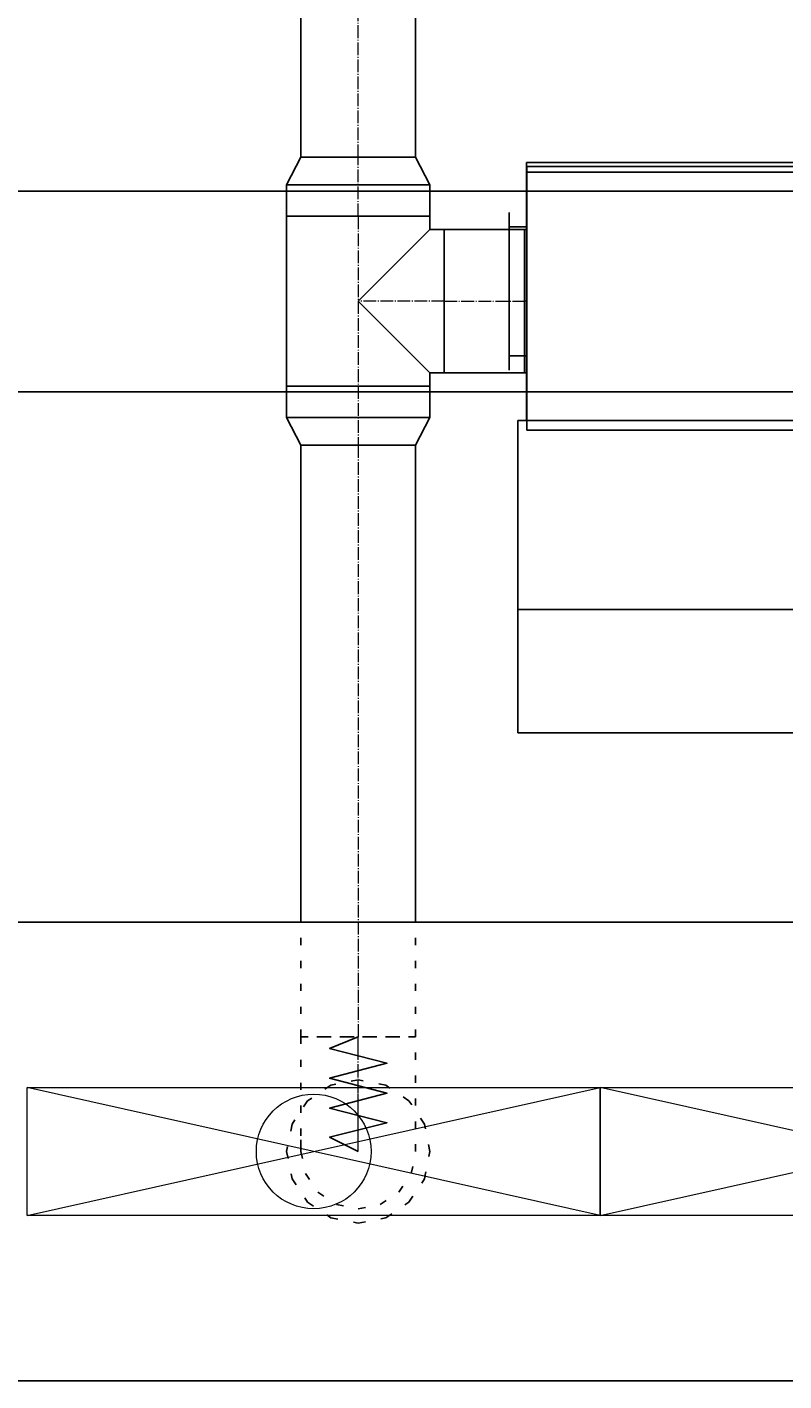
# Model space of a CAD drawing. Header units: centimetres. Extents: x -149939 to 48626, y -46000 to 152985.
# Tile 142 of 256: x -33068 to -31747, y 43604 to 45965. Entities that reach past the tile are written whole.
import ezdxf

# ---------------------------------------------------------------- set-up
doc = ezdxf.new("R2010")
doc.units = ezdxf.units.CM
doc.header["$LTSCALE"] = 50
doc.header["$PDMODE"] = 35
doc.header["$PDSIZE"] = 0.1
for name, pattern in [('CADVENT_CENTERLINE', [9.9, 7.4, -1, 0.5, -1]), ('CADVENT_HIDDEN', [0.8, 0.25, -0.55]), ('Kondygnacja  -0_5$0$HIDDEN', [9.525, 6.35, -3.175]), ('Kondygnacja  -0_5$0$HIDDEN2', [4.7625, 3.175, -1.5875])]:
    doc.linetypes.add(name, pattern=pattern)
doc.layers.get('0').update_dxf_attribs({"color": 8})
doc.layers.get('DEFPOINTS').update_dxf_attribs({"color": 8})
for name, color, linetype in [('01-103-Went PP_poziom-0_5$0$L_Nawiew', 7, 'Continuous'), ('bgde-nawiewEXP', 7, 'Continuous'), ('bgde-nawiewHIDDEN', 250, 'Continuous'), ('bgde-wywiewSOL', 5, 'Continuous'), ('Kondygnacja  -0_5$0$ARCH_KONSTR_POWYŻEJ RZUTU', 8, 'Kondygnacja  -0_5$0$HIDDEN'), ('Kondygnacja  -0_5$0$ARCH_KONSTR_POWYŻEJ RZUTU_IST', 8, 'Kondygnacja  -0_5$0$HIDDEN2')]:
    doc.layers.add(name, color=color, linetype=linetype)
for name, color, linetype, lineweight in [('bgde-nawiewCEN', 7, 'Continuous', 13), ('bgde_nawiewnik', 11, 'Continuous', 5), ('Kondygnacja  -0_5$0$ARCH_INFO_WYMIARY', 8, 'Continuous', 9)]:
    doc.layers.add(name, color=color, linetype=linetype, lineweight=lineweight)
doc.styles.add('Kondygnacja  -0_5$0$Romans', font='Romans.shx', dxfattribs={"width": 0.7})
doc.dimstyles.new('Kondygnacja  -0_5$0$Wymiary 1-100', dxfattribs={"dimtxt": 12, "dimasz": 10, "dimexe": 5, "dimexo": 0, "dimgap": 4, "dimtad": 1, "dimrnd": 0.5, "dimzin": 12, "dimdsep": 46, "dimtxsty": 'Kondygnacja  -0_5$0$Romans', "dimblk": 'Kondygnacja  -0_5$0$_Oblique', "dimcen": 10, "dimdle": 10, "dimclrt": 55, "dimazin": 0, "dimtfac": 1, "dimtmove": 1, "dimatfit": 3, "dimfxl": 8, "dimfxlon": 1, "dimtolj": 1, "dimtzin": 0, "dimarcsym": 0})

# ---------------------------------------------------------------- blocks, each defined once
blk = doc.blocks.new('Kondygnacja  -0_5$0$_Oblique')
at = {"color": 0, "linetype": 'ByBlock', "lineweight": -2}
blk.add_line((-0.5, -0.5), (0.5, 0.5), dxfattribs=at)
blk = doc.blocks.new('*D148')
at = {"layer": 'DEFPOINTS', "color": 0}
for p in [(-59190, 47690), (5862.4, 47690), (6190, 43700)]:
    blk.add_point(p, dxfattribs=at)
at = {"layer": 'Kondygnacja  -0_5$0$ARCH_INFO_WYMIARY', "color": 0, "lineweight": -2}
for p, q in [((5862.4, 43690), (5862.4, 47700)), ((5854.4, 47690), (5867.4, 47690)), ((5870.4, 43700), (5857.4, 43700))]:
    blk.add_line(p, q, dxfattribs=at)
at = {"layer": 'Kondygnacja  -0_5$0$ARCH_INFO_WYMIARY', "color": 0, "linetype": 'ByBlock', "lineweight": -2, "xscale": 10, "yscale": 10, "zscale": 10}
for p, rotation in [((5862.4, 47690), 90), ((5862.4, 43700), 270)]:
    blk.add_blockref('Kondygnacja  -0_5$0$_Oblique', p, dxfattribs=dict(at, rotation=rotation))
at = {"layer": 'Kondygnacja  -0_5$0$ARCH_INFO_WYMIARY', "color": 55, "insert": (5852.4, 45695), "char_height": 12, "attachment_point": 5, "rotation": 90, "style": 'Kondygnacja  -0_5$0$Romans'}
blk.add_mtext('\\A1;3990', dxfattribs=at)
blk = doc.blocks.new('Kondygnacja  -0_5$0$konstrukcja istniejąca -0.5')
at = {"layer": 'Kondygnacja  -0_5$0$ARCH_KONSTR_POWYŻEJ RZUTU_IST', "ltscale": 10}
for points in [[(8738, 9067.89), (9782, 9067.89)], [(9782, 9032.89), (8738, 9032.89)]]:
    blk.add_lwpolyline(points, dxfattribs=at)
blk = doc.blocks.new('A$C5B3E7367')
at = {"layer": '01-103-Went PP_poziom-0_5$0$L_Nawiew'}
h = blk.add_hatch(color=256, dxfattribs=at)
h.paths.add_polyline_path([(215, 704), (215, 674), (331.7, 674), (331.7, 612.1), (445.9, 689), (331.7, 765.9), (331.7, 704)])
h.paths.add_polyline_path([(48.3, 704), (48.3, 674), (215, 674), (215, 704)])
for p, q in [((215, 1525), (165, 1525)), ((165, 1525), (165, 1505)), ((215, 1400), (215, 1530)), ((545, 1530), (215, 1530)), ((215, 1530), (215, 1515)), ((545, 1400), (545, 1530)), ((165, 1505), (215, 1505)), ((243.8, 1452), (268.8, 1452)), ((256.2, 1452), (256.2, 1400)), ((326.2, 1452), (351.2, 1452)), ((338.8, 1452), (338.8, 1400)), ((408.8, 1452), (433.8, 1452)), ((421.2, 1452), (421.2, 1400)), ((491.2, 1452), (516.2, 1452)), ((503.8, 1452), (503.8, 1400)), ((545, 1400), (215, 1400)), ((215, 1400), (215, 1378)), ((545, 0), (545, 1400)), ((0, 1378), (215, 1378)), ((0, 0), (0, 1378)), ((215, 1378), (215, 0)), ((445.9, 689), (331.7, 765.9)), ((331.7, 704), (331.7, 765.9)), ((48.3, 704), (331.7, 704)), ((48.3, 704), (48.3, 674)), ((445.9, 689), (331.7, 612.1)), ((48.3, 674), (331.7, 674)), ((331.7, 612.1), (331.7, 674)), ((215, 0), (0, 0)), ((215, 0), (545, 0))]:
    blk.add_line(p, q, dxfattribs=at)
blk = doc.blocks.new('A$C53CA46B8')
at = {"layer": 'bgde-wywiewSOL'}
for p, q in [((112.9, 511.1), (-162.1, 511.1)), ((-137.1, 481.1), (-137.1, 511.1)), ((87.9, 481.1), (87.9, 511.1)), ((200.4, 481.1), (-249.6, 481.1)), ((-249.6, 481.1), (-249.6, -878.9)), ((200.4, 481.1), (200.4, -878.9)), ((200.4, -878.9), (-249.6, -878.9)), ((-137.1, -878.9), (-137.1, -908.9)), ((87.9, -878.9), (87.9, -908.9)), ((112.9, -908.9), (-162.1, -908.9))]:
    blk.add_line(p, q, dxfattribs=at)
at = {"layer": '01-103-Went PP_poziom-0_5$0$L_Nawiew'}
blk.add_blockref('A$C5B3E7367', (-794.6, -893.9), dxfattribs=at)
blk = doc.blocks.new('A$C066D7839')
at = {"layer": 'bgde_nawiewnik', "color": 7}
for p, q in [((-50, -11.15), (-50, 11.15)), ((-50, 11.15), (50, 11.15)), ((-50, -11.15), (50, 11.15)), ((50, -11.15), (-50, 11.15)), ((50, 11.15), (50, -11.15)), ((50, -11.15), (-50, -11.15))]:
    blk.add_line(p, q, dxfattribs=at)
blk.add_circle((0, 0), 10, dxfattribs=at)

msp = doc.modelspace()

# ---------------------------------------------------------------- linework, layer by layer
at = {"layer": 'bgde-nawiewCEN', "linetype": 'CADVENT_CENTERLINE', "ltscale": 0.06}
for p, q in [((-32489.979, 45738.069), (-32489.979, 49803.868)), ((-32489.979, 45635.069), (-32489.979, 45738.069)), ((-32489.979, 45635.069), (-32489.979, 45487.069)), ((-32489.979, 45487.069), (-32489.979, 45339.069)), ((-32339.979, 45487.069), (-32489.979, 45487.069)), ((-32339.979, 45487.069), (-32199.979, 45487.069)), ((-32195.979, 45487.069), (-32199.979, 45487.069)), ((-32489.979, 45339.069), (-32489.979, 45236.069)), ((-32489.979, 45236.069), (-32489.979, 44203.959)), ((-32489.979, 44185.263), (-32489.979, 44203.959)), ((-32489.979, 44134.152), (-32489.979, 44185.263)), ((-32489.979, 44106.359), (-32489.979, 44134.152)), ((-32489.979, 44082.833), (-32489.979, 44106.359)), ((-32489.979, 44063.218), (-32489.979, 44082.833)), ((-32489.979, 44047.159), (-32489.979, 44063.218)), ((-32489.979, 44034.3), (-32489.979, 44047.159)), ((-32489.979, 44024.285), (-32489.979, 44034.3)), ((-32489.979, 44016.759), (-32489.979, 44024.285)), ((-32489.979, 44011.366), (-32489.979, 44016.759)), ((-32489.979, 44007.752), (-32489.979, 44011.366)), ((-32489.979, 44005.559), (-32489.979, 44007.752)), ((-32489.979, 44004.433), (-32489.979, 44005.559)), ((-32489.979, 44003.959), (-32489.979, 44004.433))]:
    msp.add_line(p, q, dxfattribs=at)
at = {"layer": 'bgde-nawiewEXP', "linetype": 'Continuous'}
for points in [[(-32614.979, 45689.912), (-32364.979, 45689.912), (-32389.979, 45738.069), (-32389.979, 45738.07), (-32589.979, 45738.07), (-32589.979, 49603.941)], [(-32614.979, 45689.912), (-32589.979, 45738.069), (-32389.979, 45738.069), (-32389.979, 49603.941)], [(-32614.979, 45339.069), (-32614.979, 45635.069), (-32364.979, 45635.069), (-32364.979, 45612.069)], [(-32614.979, 45339.069), (-32364.979, 45339.069), (-32364.979, 45362.069), (-32489.979, 45487.069), (-32364.979, 45612.069), (-32339.979, 45612.069), (-32339.979, 45362.069), (-32364.979, 45362.069)], [(-32339.979, 45362.069), (-32339.979, 45612.069), (-32199.979, 45612.069), (-32199.979, 45362.069)], [(-32199.979, 45362.069), (-32199.979, 45612.069), (-32195.979, 45612.069)], [(-32339.979, 45362.069), (-32199.979, 45362.069)], [(-32199.979, 45362.069), (-32339.979, 45362.069)], [(-32199.979, 45362.069), (-32199.979, 45371.585)], [(-32199.979, 45362.069), (-32195.979, 45362.069)], [(-32589.979, 45236.069), (-32589.979, 44403.774)], [(-32589.979, 45236.069), (-32389.979, 45236.069), (-32389.979, 44403.774)], [(-40588.801, 44403.774), (-19380.813, 44403.774), (-19380.813, 43603.774), (-40588.801, 43603.774)]]:
    msp.add_lwpolyline(points, dxfattribs=at)
for points in [[(-32195.979, 45712.069), (-30835.979, 45712.069), (-30835.979, 45722.069), (-32195.979, 45722.069)], [(-32195.979, 45262.069), (-30835.979, 45262.069), (-30835.979, 45712.069), (-32195.979, 45712.069)], [(-32614.979, 45635.07), (-32364.979, 45635.07), (-32364.979, 45689.912), (-32614.979, 45689.912)], [(-32614.979, 45284.227), (-32364.979, 45284.227), (-32364.979, 45339.069), (-32614.979, 45339.069)], [(-32614.979, 45284.226), (-32589.979, 45236.069), (-32389.979, 45236.069), (-32364.979, 45284.226), (-32605.464, 45284.226)]]:
    msp.add_lwpolyline(points, close=True, dxfattribs=at)
at = {"layer": 'bgde-nawiewHIDDEN', "linetype": 'CADVENT_HIDDEN'}
for points in [[(-32195.979, 45362.069), (-32195.979, 45612.069)], [(-32589.979, 44203.959), (-32389.979, 44203.959), (-32389.979, 44403.774)], [(-32589.979, 44203.959), (-32589.979, 44403.774)]]:
    msp.add_lwpolyline(points, dxfattribs=at)
for points in [[(-32589.979, 44016.759), (-32589.979, 44003.959), (-32582.367, 43965.691), (-32560.69, 43933.248), (-32528.248, 43911.571), (-32489.979, 43903.959), (-32451.711, 43911.571), (-32419.269, 43933.248), (-32397.591, 43965.691), (-32389.979, 44003.959), (-32389.979, 44203.959), (-32589.979, 44203.959), (-32589.979, 44024.285)], [(-32614.979, 44003.959), (-32605.464, 43956.123), (-32578.368, 43915.571), (-32537.815, 43888.474), (-32489.979, 43878.959), (-32442.144, 43888.474), (-32401.591, 43915.571), (-32374.494, 43956.123), (-32364.979, 44003.959), (-32374.494, 44051.794), (-32401.591, 44092.347), (-32442.144, 44119.444), (-32489.979, 44128.959), (-32537.815, 44119.444), (-32578.368, 44092.347), (-32605.464, 44051.794)], [(-32614.979, 44003.959), (-32605.464, 43956.123), (-32578.368, 43915.571), (-32537.815, 43888.474), (-32489.979, 43878.959), (-32442.144, 43888.474), (-32401.591, 43915.571), (-32374.494, 43956.123), (-32364.979, 44003.959), (-32374.494, 44051.794), (-32401.591, 44092.347), (-32442.144, 44119.444), (-32489.979, 44128.959), (-32537.815, 44119.444), (-32578.368, 44092.347), (-32605.464, 44051.794)]]:
    msp.add_lwpolyline(points, close=True, dxfattribs=at)
at = {"layer": 'bgde-nawiewHIDDEN'}
msp.add_lwpolyline([(-32489.979, 44203.959), (-32539.979, 44183.863), (-32439.979, 44157.767), (-32539.979, 44131.735), (-32439.979, 44105.474), (-32539.979, 44079.402), (-32439.979, 44053.982), (-32539.979, 44028.959), (-32489.979, 44003.959)], dxfattribs=at)

# ---------------------------------------------------------------- block references
at = {"layer": '01-103-Went PP_poziom-0_5$0$L_Nawiew', "xscale": -1, "rotation": 270}
msp.add_blockref('A$C53CA46B8', (-31317.949, 45528.749, 2865), dxfattribs=at)
at = {"layer": '01-103-Went PP_poziom-0_5$0$L_Nawiew', "xscale": 10, "yscale": 10, "zscale": 10}
for p in [(-32567.836, 44003.959, 742.119), (-31567.836, 44003.959, 742.119)]:
    msp.add_blockref('A$C066D7839', p, dxfattribs=at)
at = {"layer": 'Kondygnacja  -0_5$0$ARCH_KONSTR_POWYŻEJ RZUTU', "xscale": 10, "yscale": 10, "zscale": 10}
msp.add_blockref('Kondygnacja  -0_5$0$konstrukcja istniejąca -0.5', (-121140, -45000), dxfattribs=at)

# ---------------------------------------------------------------- dimensions: what is measured, and where the dimension line sits
at = {"layer": 'Kondygnacja  -0_5$0$ARCH_INFO_WYMIARY'}
dim = msp.add_linear_dim(base=(5862.405, 47690), p1=(6190, 43700), p2=(-59190, 47690), angle=90, dimstyle='Kondygnacja  -0_5$0$Wymiary 1-100', dxfattribs=at)
dim.commit()
dim.dimension.update_dxf_attribs({"geometry": '*D148', "text_midpoint": (5852.405, 45695)})

doc.saveas('drawing.dxf')
